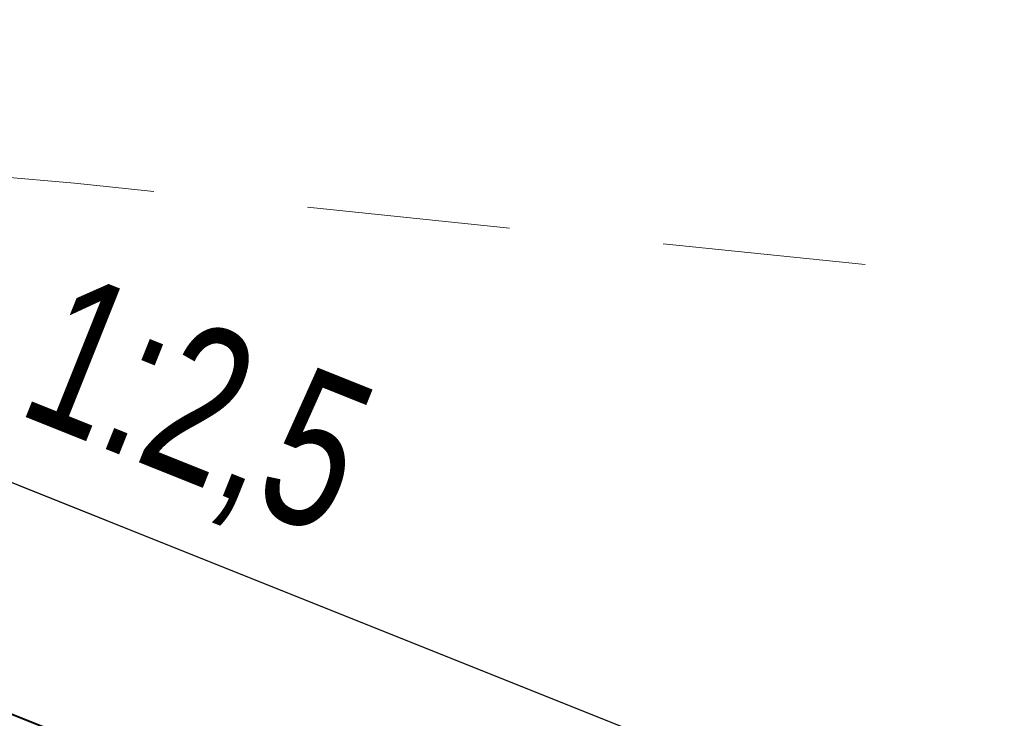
# Model space of a CAD drawing. Header units: metres. Extents: x -425196.4 to -425164.9, y -1102321.1 to -1102306.2.
# Tile 214 of 256: x -425183.996 to -425183.358, y -1102317.159 to -1102316.706. Entities that reach past the tile are written whole.
import ezdxf

# ---------------------------------------------------------------- set-up
doc = ezdxf.new("R2010")
doc.units = ezdxf.units.M
doc.header["$LTSCALE"] = 0.5
doc.header["$MEASUREMENT"] = 0
doc.linetypes.add('DGN Style 2', pattern=[0.877525, 0.526515, -0.35101])
for name, color, linetype, lineweight in [('PR_NAVRH', 7, 'Continuous', 13), ('TEREN', 30, 'DGN Style 2', 13), ('VZOROVY_NAVRH', 7, 'Continuous', 13)]:
    doc.layers.add(name, color=color, linetype=linetype, lineweight=lineweight)
doc.styles.add('Style-Arial', font='arial.ttf')

msp = doc.modelspace()

# ---------------------------------------------------------------- linework, layer by layer
at = {"layer": 'PR_NAVRH'}
for p, q in [((-425183.35786, -1102317.26309), (-425184.63636, -1102316.75168)), ((-425183.35786, -1102317.41309), (-425184.63636, -1102316.90168))]:
    msp.add_line(p, q, dxfattribs=at)
at = {"layer": 'PR_NAVRH', "lineweight": 30, "flags": 128}
msp.add_lwpolyline([(-425184.63636, -1102316.75168), (-425183.35786, -1102317.26309), (-425183.15786, -1102317.26309), (-425183.00786, -1102317.20309), (-425182.00786, -1102317.12309), (-425179.00786, -1102317.04809), (-425177.02936, -1102316.99105)], dxfattribs=at)
at = {"layer": 'PR_NAVRH', "lineweight": 40, "flags": 128}
msp.add_lwpolyline([(-425184.63636, -1102316.75168), (-425184.63636, -1102316.90168), (-425183.96619, -1102317.16975), (-425183.50786, -1102317.62809), (-425183.50786, -1102318.32809), (-425183.00786, -1102318.32809), (-425183.00786, -1102317.62809), (-425178.15071, -1102317.48237), (-425177.93551, -1102317.26717), (-425177.02936, -1102317.24105), (-425177.02936, -1102316.99105)], dxfattribs=at)
at = {"layer": 'TEREN', "ltscale": 0.5, "flags": 128}
msp.add_lwpolyline([(-425185.42465, -1102316.72142), (-425185.10262, -1102316.70605), (-425184.56108, -1102316.75905), (-425183.96032, -1102316.81207), (-425182.38417, -1102316.97412), (-425181.95912, -1102317.02632), (-425181.00059, -1102317.02874), (-425178.42289, -1102317.02929), (-425176.72751, -1102316.98276), (-425176.21336, -1102316.97409)], dxfattribs=at)

# ---------------------------------------------------------------- texts
at = {"layer": 'VZOROVY_NAVRH', "lineweight": 13, "insert": (-425183.96163, -1102316.86787), "char_height": 0.1, "attachment_point": 1, "rotation": 338.19859, "line_spacing_factor": 0.60492, "style": 'Style-Arial'}
msp.add_mtext('\\H1x;\\W0.7;1:2,5', dxfattribs=at)

doc.saveas('drawing.dxf')
